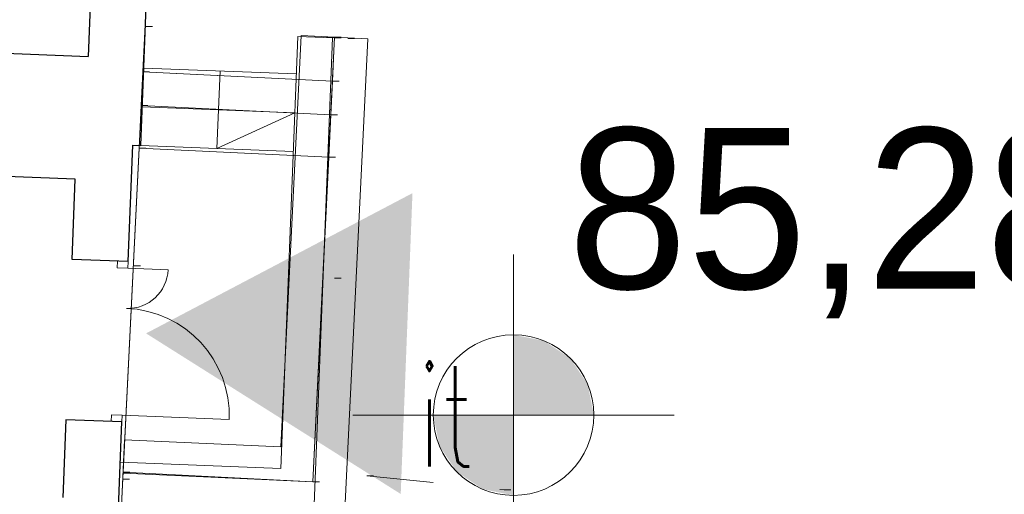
# Model space of a CAD drawing. Extents: x -134780 to 5540120, y 74663 to 5964901.
# Tile 55 of 71: x 5539592.56 to 5539599.92, y 5961353.74 to 5961357.29. Entities that reach past the tile are written whole.
import ezdxf

# ---------------------------------------------------------------- set-up
doc = ezdxf.new("R2010")
doc.units = 0
doc.header["$MEASUREMENT"] = 0
doc.set_wipeout_variables(frame=1)
doc.linetypes.add('L_0_03', pattern=[1, 0.5, -0.5])
doc.linetypes.add('L_0_06', pattern=[2, 1.5, -0.5])
for name, color, linetype, lineweight in [('0_Nr_Pióra__7', 7, 'Continuous', 13), ('312_budynek_ewidencyjny_Nr_Pióra__7', 7, 'Continuous', 13), ('bt_Nr_Pióra__7', 7, 'Continuous', 13), ('INWENT RZĘDNE_Nr_Pióra__21', 7, 'Continuous', 9), ('INWENT. DRZWI_Nr_Pióra__5', 7, 'Continuous', 13), ('INWENT.ŚCIANY_Nr_Pióra__1', 7, 'Continuous', 25), ('INWENT.ŚCIANY_Nr_Pióra__5', 7, 'Continuous', 13), ('mapa', 7, 'Continuous', 13), ('mur_op_Nr_Pióra__7', 7, 'Continuous', 13), ('sch_Nr_Pióra__7', 7, 'Continuous', 13), ('zasuwa_lub_zawor_Nr_Pióra__7', 7, 'Continuous', 13)]:
    doc.layers.add(name, color=color, linetype=linetype, lineweight=lineweight)
doc.layers.add('arch wypelnienia_Nr_Pióra__54', color=7, linetype='Continuous', lineweight=25, true_color=0xbd8b17)
doc.layers.add('IT_Nr_Pióra__96', color=7, linetype='Continuous', lineweight=13, true_color=0x00d59f)
doc.layers.add('INWENT RZĘDNE', color=7, linetype='Continuous')
doc.styles.add('GENERATED_STYLE_1', font='txt')
doc.styles.add('GENERATED_STYLE_7', font='Simplex.shx', dxfattribs={"bigfont": 'BIGFONT.SHX'})
doc.linetypes.add('L_0_29_SHX', pattern='A,0,[1,Rusinowo ZAGOSPODAROWANIE1.Shx,S=5,R=0,X=0,Y=0],-5,0', length=5)

# ---------------------------------------------------------------- blocks, each defined once
blk = doc.blocks.new('Koty wysokościowe_7', base_point=(-117590.1, 128960.9))
at = {"layer": 'INWENT RZĘDNE_Nr_Pióra__21', "linetype": 'Continuous'}
for points in [[(-117590.1, 128960.9), (-116990.1, 128960.9), (-117035.8, 129190.5), (-117165.9, 129385.1), (-117360.5, 129515.2), (-117590.1, 129560.9)], [(-117590.1, 128960.9), (-118190.1, 128960.9), (-118144.5, 128731.3), (-118014.4, 128536.6), (-117819.7, 128406.5), (-117590.1, 128360.9)]]:
    blk.add_hatch(color=256, dxfattribs=at).paths.add_polyline_path(points, flags=0)
for p, q in [((-117590.1, 127760.9), (-117590.1, 130160.9)), ((-118790.1, 128960.9), (-116390.1, 128960.9))]:
    blk.add_line(p, q, dxfattribs=at)
blk.add_circle((-117590.1, 128960.9), 600, dxfattribs=at)
at = {"layer": 'INWENT RZĘDNE_Nr_Pióra__21', "insert": (-117184, 129682.8), "char_height": 1200, "attachment_point": 7, "style": 'GENERATED_STYLE_1'}
blk.add_mtext('{85,28}', dxfattribs=at)
blk = doc.blocks.new('mapa')
at = {"layer": 'arch wypelnienia_Nr_Pióra__54', "linetype": 'Continuous'}
blk.add_hatch(color=252, dxfattribs=at).paths.add_polyline_path([(5539595.4921, 5961355.9941), (5539593.5011, 5961354.946), (5539595.4043, 5961353.7458)], flags=0)
at = {"layer": '0_Nr_Pióra__7', "color": 252, "linetype": 'Continuous'}
for p, q in [((5539593.5, 5961357.24), (5539593.55, 5961357.24)), ((5539594.8507, 5961357.1595), (5539594.9007, 5961357.1595)), ((5539594.8871, 5961357.1573), (5539594.9371, 5961357.1573)), ((5539594.9086, 5961357.156), (5539594.9586, 5961357.156)), ((5539594.91, 5961357.16), (5539594.96, 5961357.16)), ((5539594.91, 5961357.16), (5539594.96, 5961357.16)), ((5539594.91, 5961357.16), (5539594.96, 5961357.16)), ((5539595.01, 5961357.15), (5539595.06, 5961357.15)), ((5539593.4772, 5961356.8997), (5539593.5272, 5961356.8997)), ((5539594.8941, 5961356.8308), (5539594.9441, 5961356.8308)), ((5539593.4648, 5961356.6498), (5539593.5148, 5961356.6498)), ((5539594.882, 5961356.5789), (5539594.932, 5961356.5789)), ((5539593.4491, 5961356.3301), (5539593.4991, 5961356.3301)), ((5539594.8668, 5961356.2626), (5539594.9168, 5961356.2626)), ((5539593.41, 5961355.45), (5539593.46, 5961355.45)), ((5539594.91, 5961355.36), (5539594.96, 5961355.36)), ((5539593.3293, 5961353.9014), (5539593.3793, 5961353.9014)), ((5539593.3297, 5961353.91), (5539593.3797, 5961353.91)), ((5539595.15, 5961353.882), (5539595.2, 5961353.882)), ((5539593.3271, 5961353.8576), (5539593.3771, 5961353.8576)), ((5539594.747, 5961353.837), (5539594.797, 5961353.837)), ((5539596.177, 5961353.776), (5539596.227, 5961353.776))]:
    blk.add_line(p, q, dxfattribs=at)
at = {"layer": '312_budynek_ewidencyjny_Nr_Pióra__7', "color": 252, "linetype": 'Continuous', "flags": 128}
blk.add_lwpolyline([(5539593.78, 5961363.04), (5539593.31, 5961353.51)], dxfattribs=at)
at = {"layer": 'bt_Nr_Pióra__7', "color": 252, "linetype": 'L_0_06', "flags": 128}
blk.add_lwpolyline([(5539593.4772, 5961356.8997), (5539593.78, 5961363.04), (5539587.33, 5961363.34), (5539587.18, 5961360.18), (5539584.98, 5961360.25), (5539584.98, 5961361.41), (5539580.92, 5961361.43), (5539580.81, 5961367.97), (5539586.53, 5961371.55), (5539592.36, 5961371.55), (5539593.12, 5961372), (5539596.86, 5961374.52), (5539597.08, 5961375.38), (5539600.421, 5961375.87), (5539610.25, 5961377.71), (5539610.22, 5961375.14), (5539605.29, 5961375.49), (5539605.13, 5961372.03), (5539609.91, 5961372.04), (5539609.8989, 5961372.6018), (5539610.57, 5961372.56), (5539610.3, 5961368.66), (5539609.722, 5961368.694), (5539601.863, 5961367.549), (5539601.408, 5961362.448), (5539595.154, 5961359.805), (5539594.91, 5961357.16), (5539594.8941, 5961356.8308)], close=True, dxfattribs=at)
at = {"layer": 'INWENT. DRZWI_Nr_Pióra__5', "color": 252, "linetype": 'Continuous'}
for p, q in [((5539593.2877, 5961355.486), (5539593.2857, 5961355.4361)), ((5539593.2857, 5961355.4361), (5539593.3657, 5961355.433)), ((5539593.3657, 5961355.433), (5539593.3676, 5961355.4829)), ((5539593.3657, 5961355.433), (5539593.6655, 5961355.4212)), ((5539593.2408, 5961354.287), (5539593.2428, 5961354.3369)), ((5539593.2428, 5961354.3369), (5539593.3227, 5961354.3338)), ((5539593.3227, 5961354.3338), (5539593.3208, 5961354.2838)), ((5539593.3227, 5961354.3338), (5539594.1221, 5961354.3025))]:
    blk.add_line(p, q, dxfattribs=at)
for centre, radius, start, end in [((5539593.3657, 5961355.433), 0.3, 267.76157, 357.76157), ((5539593.3227, 5961354.3338), 0.8, 357.76157, 87.76157)]:
    blk.add_arc(centre, radius, start, end, dxfattribs=at)
at = {"layer": 'INWENT.ŚCIANY_Nr_Pióra__1', "color": 252, "linetype": 'Continuous'}
for p, q in [((5539593.4616, 5961356.3499), (5539593.5401, 5961358.3584)), ((5539593.1192, 5961358.3448), (5539593.0673, 5961357.0158)), ((5539592.088, 5961357.0541), (5539593.0673, 5961357.0158)), ((5539592.9714, 5961356.0989), (5539587.3357, 5961356.3192)), ((5539593.3676, 5961355.4829), (5539593.4016, 5961356.3523)), ((5539593.4016, 5961356.3523), (5539593.4616, 5961356.3499)), ((5539592.948, 5961355.4993), (5539592.9714, 5961356.0989)), ((5539593.3676, 5961355.4829), (5539592.948, 5961355.4993)), ((5539592.9011, 5961354.3002), (5539592.8784, 5961353.7207)), ((5539593.3208, 5961354.2838), (5539592.9011, 5961354.3002)), ((5539593.2708, 5961353.0048), (5539593.3208, 5961354.2838))]:
    blk.add_line(p, q, dxfattribs=at)
at = {"layer": 'INWENT.ŚCIANY_Nr_Pióra__5', "color": 252, "linetype": 'Continuous'}
for p, q in [((5539594.5081, 5961353.9372), (5539594.6343, 5961357.1647)), ((5539594.8941, 5961357.1546), (5539594.6343, 5961357.1647)), ((5539594.7578, 5961353.6672), (5539594.8941, 5961357.1546)), ((5539593.4842, 5961356.9295), (5539594.6234, 5961356.8849)), ((5539594.0538, 5961356.9072), (5539594.0311, 5961356.3276)), ((5539593.4729, 5961356.6397), (5539594.612, 5961356.5952)), ((5539594.0311, 5961356.3276), (5539594.612, 5961356.5952)), ((5539593.4616, 5961356.3499), (5539594.6007, 5961356.3054)), ((5539593.309, 5961353.9841), (5539594.5081, 5961353.9372))]:
    blk.add_line(p, q, dxfattribs=at)
at = {"layer": 'IT_Nr_Pióra__96', "color": 252, "linetype": 'L_0_03', "flags": 128}
blk.add_lwpolyline([(5539595.15, 5961353.882), (5539596.177, 5961353.776)], dxfattribs=at)
at = {"layer": 'mur_op_Nr_Pióra__7', "color": 252, "linetype": 'Continuous', "flags": 128}
for points in [[(5539593.318, 5961353.6517), (5539594.9845, 5961353.5759), (5539595.1597, 5961357.1478)], [(5539593.3407, 5961354.1512), (5539594.5095, 5961354.0981), (5539594.6603, 5961357.1722)], [(5539595.1597, 5961357.1477), (5539594.6603, 5961357.1723)], [(5539593.318, 5961353.6517), (5539593.3406, 5961354.1512)]]:
    blk.add_lwpolyline(points, dxfattribs=at)
at = {"layer": 'sch_Nr_Pióra__7', "color": 252, "linetype": 'Continuous', "flags": 128}
for points in [[(5539593.4772, 5961356.8997), (5539594.8941, 5961356.8308), (5539594.882, 5961356.5789), (5539593.4648, 5961356.6498)], [(5539594.882, 5961356.5789), (5539594.8668, 5961356.2626), (5539593.4491, 5961356.3301), (5539593.4648, 5961356.6498)], [(5539593.4491, 5961356.3301), (5539594.8668, 5961356.2626), (5539594.747, 5961353.837), (5539593.3297, 5961353.91)]]:
    blk.add_lwpolyline(points, close=True, dxfattribs=at)
at = {"layer": 'INWENT RZĘDNE', "color": 252, "xscale": 0.001, "yscale": 0.001, "zscale": 0.001}
blk.add_blockref('Koty wysokościowe_7', (5539596.2475, 5961354.3357), dxfattribs=at)
at = {"layer": 'IT_Nr_Pióra__96', "color": 252, "linetype": 'Continuous', "insert": (5539595.5343, 5961354.7015), "char_height": 0.75, "attachment_point": 1, "style": 'GENERATED_STYLE_7'}
blk.add_mtext('{\\W0.660000x;it}', dxfattribs=at)

msp = doc.modelspace()

# ---------------------------------------------------------------- linework, layer by layer
at = {"layer": 'mur_op_Nr_Pióra__7', "color": 252, "linetype": 'L_0_29_SHX', "flags": 128}
msp.add_lwpolyline([(5539593.3293, 5961353.9014), (5539594.747, 5961353.837), (5539594.91, 5961357.16)], dxfattribs=at)

# ---------------------------------------------------------------- next in the draw order: block references
at = {"layer": 'mapa', "color": 4, "lineweight": 40}
msp.add_blockref('mapa', (0, 0), dxfattribs=at)

# ---------------------------------------------------------------- next in the draw order: wipeouts: each hides what was drawn before it
msp.add_wipeout([(5539444.713, 5961266.9628), (5539444.713, 5961415.4628), (5539654.713, 5961415.4628), (5539651.713, 5961412.4128), (5539457.213, 5961412.4128), (5539457.213, 5961270.0128), (5539651.713, 5961270.0128), (5539654.713, 5961266.9628)]).dxf.layer = 'zasuwa_lub_zawor_Nr_Pióra__7'

doc.saveas('drawing.dxf')
